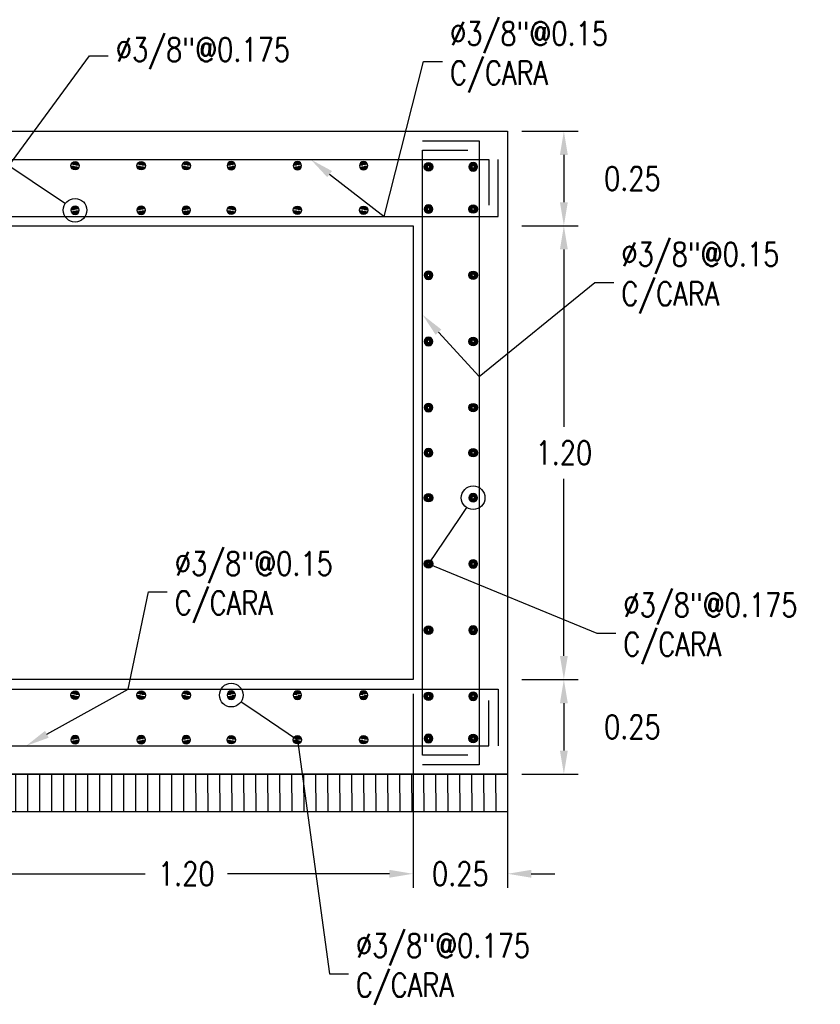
# Model space of a CAD drawing. Header units: metres. Extents: x 724738 to 725866, y 9150075 to 9151285.
# Tile 2 of 16: x 725821.5 to 725823.62, y 9150088.25 to 9150090.86. Entities that reach past the tile are written whole.
import ezdxf
from ezdxf import colors
from ezdxf.entities.mleader import LeaderData, LeaderLine
from ezdxf.math import Vec2, Vec3

# ---------------------------------------------------------------- set-up
doc = ezdxf.new("R2010")
doc.units = ezdxf.units.M
for name, color, linetype in [('02v', 2, 'Continuous'), ('Acero', 7, 'Continuous'), ('AIR.A3-T-ESTRUCT 02', 2, 'Continuous'), ('Layer1 (.05)', 8, 'Continuous'), ('Layer5 (.15)', 4, 'Continuous')]:
    doc.layers.add(name, color=color, linetype=linetype)
doc.styles.add('AIR-Simplex.(0.80)', font='simplex.shx', dxfattribs={"width": 0.8})
doc.dimstyles.new('AIR-50 (A3)_HORIZ', dxfattribs={"dimscale": 0.05, "dimtxt": 1.25, "dimasz": 1.25, "dimexe": 0.75, "dimexo": 0.75, "dimgap": 0.75, "dimtad": 0, "dimtih": 1, "dimtoh": 1, "dimzin": 1, "dimdsep": 46, "dimtxsty": 'AIR-Simplex.(0.80)', "dimcen": 0.75, "dimdle": 1.5, "dimclrd": 1, "dimclre": 1, "dimclrt": 7, "dimadec": 0, "dimazin": 0, "dimtfac": 1, "dimtofl": 0, "dimtmove": 2, "dimatfit": 3, "dimfxl": 1.5, "dimtolj": 1, "dimtzin": 1, "dimarcsym": 0})

# ---------------------------------------------------------------- blocks, each defined once
blk = doc.blocks.new('acero_arm')
at = {"layer": 'Acero', "color": 2, "const_width": 0.0094}
blk.add_lwpolyline([(0, 0.0066, -1), (0, -0.0066, -1)], format="xyb", close=True, dxfattribs=at)
at = {"layer": 'Acero', "color": 7}
blk.add_circle((0, 0), 0.0112, dxfattribs=at)
blk = doc.blocks.new('*U236')
at = {"layer": 'Acero', "color": 7}
blk.add_blockref('acero_arm', (0, 0), dxfattribs=at)
blk = doc.blocks.new('*U237')
at = {"layer": '02v', "color": 0, "linetype": 'ByBlock', "lineweight": -2, "transparency": 16777216}
blk.add_blockref('*U236', (0, 0), dxfattribs=at)
blk = doc.blocks.new('*U238')
at = {"layer": 'Acero', "color": 7}
blk.add_blockref('acero_arm', (0, 0), dxfattribs=at)
blk = doc.blocks.new('*U239')
at = {"layer": '02v', "color": 0, "linetype": 'ByBlock', "lineweight": -2, "transparency": 16777216}
blk.add_blockref('*U238', (0, 0), dxfattribs=at)
blk = doc.blocks.new('*U242')
at = {"layer": 'Acero', "color": 7}
blk.add_blockref('acero_arm', (0, 0), dxfattribs=at)
blk = doc.blocks.new('*U243')
at = {"layer": '02v', "color": 0, "linetype": 'ByBlock', "lineweight": -2, "transparency": 16777216}
blk.add_blockref('*U242', (0, 0), dxfattribs=at)
blk = doc.blocks.new('*U240')
at = {"layer": 'Acero', "color": 7}
blk.add_blockref('acero_arm', (0, 0), dxfattribs=at)
blk = doc.blocks.new('*U241')
at = {"layer": '02v', "color": 0, "linetype": 'ByBlock', "lineweight": -2, "transparency": 16777216}
blk.add_blockref('*U240', (0, 0), dxfattribs=at)
blk = doc.blocks.new('*U204')
at = {"layer": 'Acero', "color": 7}
blk.add_blockref('acero_arm', (0, 0), dxfattribs=at)
blk = doc.blocks.new('*U205')
at = {"layer": '02v', "color": 0, "linetype": 'ByBlock', "lineweight": -2, "transparency": 16777216}
blk.add_blockref('*U204', (0, 0), dxfattribs=at)
blk = doc.blocks.new('*U202')
at = {"layer": 'Acero', "color": 7}
blk.add_blockref('acero_arm', (0, 0), dxfattribs=at)
blk = doc.blocks.new('*U203')
at = {"layer": '02v', "color": 0, "linetype": 'ByBlock', "lineweight": -2, "transparency": 16777216}
blk.add_blockref('*U202', (0, 0), dxfattribs=at)
blk = doc.blocks.new('*U208')
at = {"layer": 'Acero', "color": 7}
blk.add_blockref('acero_arm', (0, 0), dxfattribs=at)
blk = doc.blocks.new('*U209')
at = {"layer": '02v', "color": 0, "linetype": 'ByBlock', "lineweight": -2, "transparency": 16777216}
blk.add_blockref('*U208', (0, 0), dxfattribs=at)
blk = doc.blocks.new('*U206')
at = {"layer": 'Acero', "color": 7}
blk.add_blockref('acero_arm', (0, 0), dxfattribs=at)
blk = doc.blocks.new('*U207')
at = {"layer": '02v', "color": 0, "linetype": 'ByBlock', "lineweight": -2, "transparency": 16777216}
blk.add_blockref('*U206', (0, 0), dxfattribs=at)
blk = doc.blocks.new('*U212')
at = {"layer": 'Acero', "color": 7}
blk.add_blockref('acero_arm', (0, 0), dxfattribs=at)
blk = doc.blocks.new('*U213')
at = {"layer": '02v', "color": 0, "linetype": 'ByBlock', "lineweight": -2, "transparency": 16777216}
blk.add_blockref('*U212', (0, 0), dxfattribs=at)
blk = doc.blocks.new('*U210')
at = {"layer": 'Acero', "color": 7}
blk.add_blockref('acero_arm', (0, 0), dxfattribs=at)
blk = doc.blocks.new('*U211')
at = {"layer": '02v', "color": 0, "linetype": 'ByBlock', "lineweight": -2, "transparency": 16777216}
blk.add_blockref('*U210', (0, 0), dxfattribs=at)
blk = doc.blocks.new('*U216')
at = {"layer": 'Acero', "color": 7}
blk.add_blockref('acero_arm', (0, 0), dxfattribs=at)
blk = doc.blocks.new('*U217')
at = {"layer": '02v', "color": 0, "linetype": 'ByBlock', "lineweight": -2, "transparency": 16777216}
blk.add_blockref('*U216', (0, 0), dxfattribs=at)
blk = doc.blocks.new('*U214')
at = {"layer": 'Acero', "color": 7}
blk.add_blockref('acero_arm', (0, 0), dxfattribs=at)
blk = doc.blocks.new('*U215')
at = {"layer": '02v', "color": 0, "linetype": 'ByBlock', "lineweight": -2, "transparency": 16777216}
blk.add_blockref('*U214', (0, 0), dxfattribs=at)
blk = doc.blocks.new('*U220')
at = {"layer": 'Acero', "color": 7}
blk.add_blockref('acero_arm', (0, 0), dxfattribs=at)
blk = doc.blocks.new('*U221')
at = {"layer": '02v', "color": 0, "linetype": 'ByBlock', "lineweight": -2, "transparency": 16777216}
blk.add_blockref('*U220', (0, 0), dxfattribs=at)
blk = doc.blocks.new('*U218')
at = {"layer": 'Acero', "color": 7}
blk.add_blockref('acero_arm', (0, 0), dxfattribs=at)
blk = doc.blocks.new('*U219')
at = {"layer": '02v', "color": 0, "linetype": 'ByBlock', "lineweight": -2, "transparency": 16777216}
blk.add_blockref('*U218', (0, 0), dxfattribs=at)
blk = doc.blocks.new('*U190')
at = {"layer": 'Acero', "color": 7}
blk.add_blockref('acero_arm', (0, 0), dxfattribs=at)
blk = doc.blocks.new('*U191')
at = {"layer": '02v', "color": 0, "linetype": 'ByBlock', "lineweight": -2, "transparency": 16777216}
blk.add_blockref('*U190', (0, 0), dxfattribs=at)
blk = doc.blocks.new('*U222')
at = {"layer": 'Acero', "color": 7}
blk.add_blockref('acero_arm', (0, 0), dxfattribs=at)
blk = doc.blocks.new('*U223')
at = {"layer": '02v', "color": 0, "linetype": 'ByBlock', "lineweight": -2, "transparency": 16777216}
blk.add_blockref('*U222', (0, 0), dxfattribs=at)
blk = doc.blocks.new('*U164')
at = {"layer": 'Acero', "color": 7}
blk.add_blockref('acero_arm', (0, 0), dxfattribs=at)
blk = doc.blocks.new('*U165')
at = {"layer": '02v', "color": 0, "linetype": 'ByBlock', "lineweight": -2, "transparency": 16777216}
blk.add_blockref('*U164', (0, 0), dxfattribs=at)
blk = doc.blocks.new('*U192')
at = {"layer": 'Acero', "color": 7}
blk.add_blockref('acero_arm', (0, 0), dxfattribs=at)
blk = doc.blocks.new('*U193')
at = {"layer": '02v', "color": 0, "linetype": 'ByBlock', "lineweight": -2, "transparency": 16777216}
blk.add_blockref('*U192', (0, 0), dxfattribs=at)
blk = doc.blocks.new('*U168')
at = {"layer": 'Acero', "color": 7}
blk.add_blockref('acero_arm', (0, 0), dxfattribs=at)
blk = doc.blocks.new('*U169')
at = {"layer": '02v', "color": 0, "linetype": 'ByBlock', "lineweight": -2, "transparency": 16777216}
blk.add_blockref('*U168', (0, 0), dxfattribs=at)
blk = doc.blocks.new('*U166')
at = {"layer": 'Acero', "color": 7}
blk.add_blockref('acero_arm', (0, 0), dxfattribs=at)
blk = doc.blocks.new('*U167')
at = {"layer": '02v', "color": 0, "linetype": 'ByBlock', "lineweight": -2, "transparency": 16777216}
blk.add_blockref('*U166', (0, 0), dxfattribs=at)
blk = doc.blocks.new('*U200')
at = {"layer": 'Acero', "color": 7}
blk.add_blockref('acero_arm', (0, 0), dxfattribs=at)
blk = doc.blocks.new('*U201')
at = {"layer": '02v', "color": 0, "linetype": 'ByBlock', "lineweight": -2, "transparency": 16777216}
blk.add_blockref('*U200', (0, 0), dxfattribs=at)
blk = doc.blocks.new('*U198')
at = {"layer": 'Acero', "color": 7}
blk.add_blockref('acero_arm', (0, 0), dxfattribs=at)
blk = doc.blocks.new('*U199')
at = {"layer": '02v', "color": 0, "linetype": 'ByBlock', "lineweight": -2, "transparency": 16777216}
blk.add_blockref('*U198', (0, 0), dxfattribs=at)
blk = doc.blocks.new('*U158')
at = {"layer": 'Acero', "color": 7}
blk.add_blockref('acero_arm', (0, 0), dxfattribs=at)
blk = doc.blocks.new('*U159')
at = {"layer": '02v', "color": 0, "linetype": 'ByBlock', "lineweight": -2, "transparency": 16777216}
blk.add_blockref('*U158', (0, 0), dxfattribs=at)
blk = doc.blocks.new('*U120')
at = {"layer": 'Acero', "color": 7}
blk.add_blockref('acero_arm', (0, 0), dxfattribs=at)
blk = doc.blocks.new('*U121')
at = {"layer": '02v', "color": 0, "linetype": 'ByBlock', "lineweight": -2, "transparency": 16777216}
blk.add_blockref('*U120', (0, 0), dxfattribs=at)
blk = doc.blocks.new('*U102')
at = {"layer": 'Acero', "color": 7}
blk.add_blockref('acero_arm', (0, 0), dxfattribs=at)
blk = doc.blocks.new('*U103')
at = {"layer": '02v', "color": 0, "linetype": 'ByBlock', "lineweight": -2, "transparency": 16777216}
blk.add_blockref('*U102', (0, 0), dxfattribs=at)
blk = doc.blocks.new('*U100')
at = {"layer": 'Acero', "color": 7}
blk.add_blockref('acero_arm', (0, 0), dxfattribs=at)
blk = doc.blocks.new('*U101')
at = {"layer": '02v', "color": 0, "linetype": 'ByBlock', "lineweight": -2, "transparency": 16777216}
blk.add_blockref('*U100', (0, 0), dxfattribs=at)
blk = doc.blocks.new('*U110')
at = {"layer": 'Acero', "color": 7}
blk.add_blockref('acero_arm', (0, 0), dxfattribs=at)
blk = doc.blocks.new('*U111')
at = {"layer": '02v', "color": 0, "linetype": 'ByBlock', "lineweight": -2, "transparency": 16777216}
blk.add_blockref('*U110', (0, 0), dxfattribs=at)
blk = doc.blocks.new('*U108')
at = {"layer": 'Acero', "color": 7}
blk.add_blockref('acero_arm', (0, 0), dxfattribs=at)
blk = doc.blocks.new('*U109')
at = {"layer": '02v', "color": 0, "linetype": 'ByBlock', "lineweight": -2, "transparency": 16777216}
blk.add_blockref('*U108', (0, 0), dxfattribs=at)
blk = doc.blocks.new('*U114')
at = {"layer": 'Acero', "color": 7}
blk.add_blockref('acero_arm', (0, 0), dxfattribs=at)
blk = doc.blocks.new('*U115')
at = {"layer": '02v', "color": 0, "linetype": 'ByBlock', "lineweight": -2, "transparency": 16777216}
blk.add_blockref('*U114', (0, 0), dxfattribs=at)
blk = doc.blocks.new('*U112')
at = {"layer": 'Acero', "color": 7}
blk.add_blockref('acero_arm', (0, 0), dxfattribs=at)
blk = doc.blocks.new('*U113')
at = {"layer": '02v', "color": 0, "linetype": 'ByBlock', "lineweight": -2, "transparency": 16777216}
blk.add_blockref('*U112', (0, 0), dxfattribs=at)
blk = doc.blocks.new('*U163')
at = {"layer": 'Acero', "color": 7}
blk.add_blockref('acero_arm', (0, 0), dxfattribs=at)
blk = doc.blocks.new('*U134')
at = {"layer": '02v', "color": 0, "linetype": 'ByBlock', "lineweight": -2, "transparency": 16777216}
blk.add_blockref('*U163', (0, 0), dxfattribs=at)
blk = doc.blocks.new('*U116')
at = {"layer": 'Acero', "color": 7}
blk.add_blockref('acero_arm', (0, 0), dxfattribs=at)
blk = doc.blocks.new('*U117')
at = {"layer": '02v', "color": 0, "linetype": 'ByBlock', "lineweight": -2, "transparency": 16777216}
blk.add_blockref('*U116', (0, 0), dxfattribs=at)
blk = doc.blocks.new('*U149')
at = {"layer": 'Acero', "color": 7}
blk.add_blockref('acero_arm', (0, 0), dxfattribs=at)
blk = doc.blocks.new('*U150')
at = {"layer": '02v', "color": 0, "linetype": 'ByBlock', "lineweight": -2, "transparency": 16777216}
blk.add_blockref('*U149', (0, 0), dxfattribs=at)
blk = doc.blocks.new('*U147')
at = {"layer": 'Acero', "color": 7}
blk.add_blockref('acero_arm', (0, 0), dxfattribs=at)
blk = doc.blocks.new('*U148')
at = {"layer": '02v', "color": 0, "linetype": 'ByBlock', "lineweight": -2, "transparency": 16777216}
blk.add_blockref('*U147', (0, 0), dxfattribs=at)
blk = doc.blocks.new('*U129')
at = {"layer": 'Acero', "color": 7}
blk.add_blockref('acero_arm', (0, 0), dxfattribs=at)
blk = doc.blocks.new('*U160')
at = {"layer": '02v', "color": 0, "linetype": 'ByBlock', "lineweight": -2, "transparency": 16777216}
blk.add_blockref('*U129', (0, 0), dxfattribs=at)
blk = doc.blocks.new('*U127')
at = {"layer": 'Acero', "color": 7}
blk.add_blockref('acero_arm', (0, 0), dxfattribs=at)
blk = doc.blocks.new('*U128')
at = {"layer": '02v', "color": 0, "linetype": 'ByBlock', "lineweight": -2, "transparency": 16777216}
blk.add_blockref('*U127', (0, 0), dxfattribs=at)
blk = doc.blocks.new('*U153')
at = {"layer": 'Acero', "color": 7}
blk.add_blockref('acero_arm', (0, 0), dxfattribs=at)
blk = doc.blocks.new('*U154')
at = {"layer": '02v', "color": 0, "linetype": 'ByBlock', "lineweight": -2, "transparency": 16777216}
blk.add_blockref('*U153', (0, 0), dxfattribs=at)
blk = doc.blocks.new('*U161')
at = {"layer": 'Acero', "color": 7}
blk.add_blockref('acero_arm', (0, 0), dxfattribs=at)
blk = doc.blocks.new('*U162')
at = {"layer": '02v', "color": 0, "linetype": 'ByBlock', "lineweight": -2, "transparency": 16777216}
blk.add_blockref('*U161', (0, 0), dxfattribs=at)
blk = doc.blocks.new('*U145')
at = {"layer": 'Acero', "color": 7}
blk.add_blockref('acero_arm', (0, 0), dxfattribs=at)
blk = doc.blocks.new('*U146')
at = {"layer": '02v', "color": 0, "linetype": 'ByBlock', "lineweight": -2, "transparency": 16777216}
blk.add_blockref('*U145', (0, 0), dxfattribs=at)
blk = doc.blocks.new('*U143')
at = {"layer": 'Acero', "color": 7}
blk.add_blockref('acero_arm', (0, 0), dxfattribs=at)
blk = doc.blocks.new('*U144')
at = {"layer": '02v', "color": 0, "linetype": 'ByBlock', "lineweight": -2, "transparency": 16777216}
blk.add_blockref('*U143', (0, 0), dxfattribs=at)
blk = doc.blocks.new('*U157')
at = {"layer": 'Acero', "color": 7}
blk.add_blockref('acero_arm', (0, 0), dxfattribs=at)
blk = doc.blocks.new('*U122')
at = {"layer": '02v', "color": 0, "linetype": 'ByBlock', "lineweight": -2, "transparency": 16777216}
blk.add_blockref('*U157', (0, 0), dxfattribs=at)
blk = doc.blocks.new('*U155')
at = {"layer": 'Acero', "color": 7}
blk.add_blockref('acero_arm', (0, 0), dxfattribs=at)
blk = doc.blocks.new('*U156')
at = {"layer": '02v', "color": 0, "linetype": 'ByBlock', "lineweight": -2, "transparency": 16777216}
blk.add_blockref('*U155', (0, 0), dxfattribs=at)
blk = doc.blocks.new('*U135')
at = {"layer": 'Acero', "color": 7}
blk.add_blockref('acero_arm', (0, 0), dxfattribs=at)
blk = doc.blocks.new('*U136')
at = {"layer": '02v', "color": 0, "linetype": 'ByBlock', "lineweight": -2, "transparency": 16777216}
blk.add_blockref('*U135', (0, 0), dxfattribs=at)
blk = doc.blocks.new('*U123')
at = {"layer": 'Acero', "color": 7}
blk.add_blockref('acero_arm', (0, 0), dxfattribs=at)
blk = doc.blocks.new('*U124')
at = {"layer": '02v', "color": 0, "linetype": 'ByBlock', "lineweight": -2, "transparency": 16777216}
blk.add_blockref('*U123', (0, 0), dxfattribs=at)
blk = doc.blocks.new('*U139')
at = {"layer": 'Acero', "color": 7}
blk.add_blockref('acero_arm', (0, 0), dxfattribs=at)
blk = doc.blocks.new('*U140')
at = {"layer": '02v', "color": 0, "linetype": 'ByBlock', "lineweight": -2, "transparency": 16777216}
blk.add_blockref('*U139', (0, 0), dxfattribs=at)
blk = doc.blocks.new('*U137')
at = {"layer": 'Acero', "color": 7}
blk.add_blockref('acero_arm', (0, 0), dxfattribs=at)
blk = doc.blocks.new('*U138')
at = {"layer": '02v', "color": 0, "linetype": 'ByBlock', "lineweight": -2, "transparency": 16777216}
blk.add_blockref('*U137', (0, 0), dxfattribs=at)
blk = doc.blocks.new('*D259')
at = {"layer": 'Defpoints', "color": 0, "ltscale": 0.1, "transparency": 16777216}
for p in [(725822.7948, 9150090.5615), (725822.7948, 9150090.3115), (725822.9437, 9150090.3115)]:
    blk.add_point(p, dxfattribs=at)
at = {"layer": 'Layer1 (.05)', "color": 1, "lineweight": -2, "ltscale": 0.1, "transparency": 16777216}
for p, q in [((725822.8323, 9150090.5615), (725822.9812, 9150090.5615)), ((725822.9437, 9150090.499), (725822.9437, 9150090.374)), ((725822.8323, 9150090.3115), (725822.9812, 9150090.3115))]:
    blk.add_line(p, q, dxfattribs=at)
at = {"layer": 'Layer1 (.05)', "color": 1, "ltscale": 0.1, "transparency": 16777216}
for points in [[(725822.9333, 9150090.499), (725822.9541, 9150090.499), (725822.9437, 9150090.5615)], [(725822.9333, 9150090.374), (725822.9541, 9150090.374), (725822.9437, 9150090.3115)]]:
    blk.add_solid(points, dxfattribs=at)
at = {"layer": 'Layer1 (.05)', "color": 7, "ltscale": 0.1, "transparency": 16777216, "insert": (725823.125, 9150090.4365), "char_height": 0.0625, "attachment_point": 5, "style": 'AIR-Simplex.(0.80)'}
blk.add_mtext('\\A1;0.25', dxfattribs=at)
blk = doc.blocks.new('*D256')
at = {"layer": 'Defpoints', "color": 0, "ltscale": 0.1, "transparency": 16777216}
for p in [(725822.7948, 9150090.3115), (725822.7948, 9150089.1115), (725822.9437, 9150089.1115)]:
    blk.add_point(p, dxfattribs=at)
at = {"layer": 'Layer1 (.05)', "color": 1, "lineweight": -2, "ltscale": 0.1, "transparency": 16777216}
for p, q in [((725822.8323, 9150090.3115), (725822.9812, 9150090.3115)), ((725822.9437, 9150090.249), (725822.9437, 9150089.7803)), ((725822.9437, 9150089.174), (725822.9437, 9150089.6428)), ((725822.8323, 9150089.1115), (725822.9812, 9150089.1115))]:
    blk.add_line(p, q, dxfattribs=at)
at = {"layer": 'Layer1 (.05)', "color": 1, "ltscale": 0.1, "transparency": 16777216}
for points in [[(725822.9333, 9150090.249), (725822.9541, 9150090.249), (725822.9437, 9150090.3115)], [(725822.9333, 9150089.174), (725822.9541, 9150089.174), (725822.9437, 9150089.1115)]]:
    blk.add_solid(points, dxfattribs=at)
at = {"layer": 'Layer1 (.05)', "color": 7, "ltscale": 0.1, "transparency": 16777216, "insert": (725822.9437, 9150089.7115), "char_height": 0.0625, "attachment_point": 5, "style": 'AIR-Simplex.(0.80)'}
blk.add_mtext('\\A1;1.20', dxfattribs=at)
blk = doc.blocks.new('*D260')
at = {"layer": 'Defpoints', "color": 0, "ltscale": 0.1, "transparency": 16777216}
for p in [(725822.7948, 9150089.1115), (725822.7948, 9150088.8615), (725822.9437, 9150088.8615)]:
    blk.add_point(p, dxfattribs=at)
at = {"layer": 'Layer1 (.05)', "color": 1, "lineweight": -2, "ltscale": 0.1, "transparency": 16777216}
for p, q in [((725822.8323, 9150089.1115), (725822.9812, 9150089.1115)), ((725822.9437, 9150089.049), (725822.9437, 9150088.924)), ((725822.8323, 9150088.8615), (725822.9812, 9150088.8615))]:
    blk.add_line(p, q, dxfattribs=at)
at = {"layer": 'Layer1 (.05)', "color": 1, "ltscale": 0.1, "transparency": 16777216}
for points in [[(725822.9333, 9150089.049), (725822.9541, 9150089.049), (725822.9437, 9150089.1115)], [(725822.9333, 9150088.924), (725822.9541, 9150088.924), (725822.9437, 9150088.8615)]]:
    blk.add_solid(points, dxfattribs=at)
at = {"layer": 'Layer1 (.05)', "color": 7, "ltscale": 0.1, "transparency": 16777216, "insert": (725823.125, 9150088.9865), "char_height": 0.0625, "attachment_point": 5, "style": 'AIR-Simplex.(0.80)'}
blk.add_mtext('\\A1;0.25', dxfattribs=at)
blk = doc.blocks.new('*D262')
at = {"layer": 'Defpoints', "color": 0, "ltscale": 0.1, "transparency": 16777216}
for p in [(725821.3448, 9150089.1115), (725822.5448, 9150089.1115), (725822.5448, 9150088.5981)]:
    blk.add_point(p, dxfattribs=at)
at = {"layer": 'Layer1 (.05)', "color": 1, "lineweight": -2, "ltscale": 0.1, "transparency": 16777216}
for p, q in [((725821.3448, 9150089.074), (725821.3448, 9150088.5606)), ((725822.5448, 9150089.074), (725822.5448, 9150088.5606)), ((725821.4073, 9150088.5981), (725821.8358, 9150088.5981)), ((725822.4823, 9150088.5981), (725822.0537, 9150088.5981))]:
    blk.add_line(p, q, dxfattribs=at)
at = {"layer": 'Layer1 (.05)', "color": 1, "ltscale": 0.1, "transparency": 16777216}
for points in [[(725821.4073, 9150088.6085), (725821.4073, 9150088.5877), (725821.3448, 9150088.5981)], [(725822.4823, 9150088.6085), (725822.4823, 9150088.5877), (725822.5448, 9150088.5981)]]:
    blk.add_solid(points, dxfattribs=at)
at = {"layer": 'Layer1 (.05)', "color": 7, "ltscale": 0.1, "transparency": 16777216, "insert": (725821.9448, 9150088.5981), "char_height": 0.0625, "attachment_point": 5, "style": 'AIR-Simplex.(0.80)'}
blk.add_mtext('\\A1;1.20', dxfattribs=at)
blk = doc.blocks.new('*D263')
at = {"layer": 'Defpoints', "color": 0, "ltscale": 0.1, "transparency": 16777216}
for p in [(725822.5448, 9150089.1115), (725822.7948, 9150088.8615), (725822.7948, 9150088.5981)]:
    blk.add_point(p, dxfattribs=at)
at = {"layer": 'Layer1 (.05)', "color": 1, "lineweight": -2, "ltscale": 0.1, "transparency": 16777216}
for p, q in [((725822.5448, 9150089.074), (725822.5448, 9150088.5606)), ((725822.7948, 9150088.824), (725822.7948, 9150088.5606)), ((725822.4823, 9150088.5981), (725822.4198, 9150088.5981)), ((725822.8573, 9150088.5981), (725822.9198, 9150088.5981))]:
    blk.add_line(p, q, dxfattribs=at)
at = {"layer": 'Layer1 (.05)', "color": 1, "ltscale": 0.1, "transparency": 16777216}
for points in [[(725822.4823, 9150088.6085), (725822.4823, 9150088.5877), (725822.5448, 9150088.5981)], [(725822.8573, 9150088.6085), (725822.8573, 9150088.5877), (725822.7948, 9150088.5981)]]:
    blk.add_solid(points, dxfattribs=at)
at = {"layer": 'Layer1 (.05)', "color": 7, "ltscale": 0.1, "transparency": 16777216, "insert": (725822.6698, 9150088.5981), "char_height": 0.0625, "attachment_point": 5, "style": 'AIR-Simplex.(0.80)'}
blk.add_mtext('\\A1;0.25', dxfattribs=at)
blk = doc.blocks.new('_DotBlank')
at = {"color": 0, "linetype": 'ByBlock', "lineweight": -2}
blk.add_line((-0.5, 0), (-1, 0), dxfattribs=at)
blk.add_circle((0, 0), 0.5, dxfattribs=at)

msp = doc.modelspace()

# ---------------------------------------------------------------- hatches: boundary and pattern name
at = {"layer": 'Layer1 (.05)'}
h = msp.add_hatch(dxfattribs=at)
h.set_pattern_fill('ANSI31', color=256, scale=0.01, angle=45)
h.set_pattern_definition([(90, (-23776.82893, 73023.8353), (-0.03175, 0), [])])
h.paths.add_polyline_path([(725821.0948, 9150088.8615), (725822.7948, 9150088.8615), (725822.7948, 9150088.7615), (725821.0948, 9150088.7615)])

# ---------------------------------------------------------------- linework, layer by layer
at = {"layer": 'AIR.A3-T-ESTRUCT 02', "ltscale": 0.1}
for points in [[(725821.0948, 9150090.5615), (725822.7948, 9150090.5615), (725822.7948, 9150088.8615), (725821.0948, 9150088.8615)], [(725821.3448, 9150090.3115), (725822.5448, 9150090.3115), (725822.5448, 9150089.1115), (725821.3448, 9150089.1115)]]:
    msp.add_lwpolyline(points, close=True, dxfattribs=at)
at = {"layer": 'Layer1 (.05)'}
msp.add_lwpolyline([(725821.0948, 9150088.8615), (725822.7948, 9150088.8615), (725822.7948, 9150088.7615), (725821.0948, 9150088.7615)], close=True, dxfattribs=at)
at = {"layer": 'Layer5 (.15)', "color": 90, "linetype": 'Continuous'}
for p, q in [((725822.5698, 9150090.5365), (725822.7198, 9150090.5365)), ((725822.7198, 9150090.5365), (725822.7198, 9150088.8865)), ((725821.1448, 9150090.4865), (725822.7448, 9150090.4865)), ((725822.5698, 9150088.9115), (725822.5698, 9150090.5115)), ((725822.5698, 9150090.5115), (725822.6898, 9150090.5115)), ((725822.7448, 9150090.4865), (725822.7448, 9150090.3665)), ((725822.7698, 9150090.3365), (725822.7698, 9150090.4865)), ((725821.1198, 9150090.3365), (725822.7698, 9150090.3365)), ((725821.1198, 9150089.0865), (725822.7698, 9150089.0865)), ((725822.7698, 9150089.0865), (725822.7698, 9150088.9365)), ((725822.7448, 9150088.9365), (725822.7448, 9150089.0565)), ((725821.1448, 9150088.9365), (725822.7448, 9150088.9365)), ((725822.6898, 9150088.9115), (725822.5698, 9150088.9115)), ((725822.7198, 9150088.8865), (725822.5698, 9150088.8865))]:
    msp.add_line(p, q, dxfattribs=at)

# ---------------------------------------------------------------- block references
at = {"layer": '02v'}
for name, p, rotation in [('*U159', (725821.6506, 9150090.4705), 270), ('*U103', (725821.8256, 9150090.4705), 270), ('*U150', (725821.9448, 9150090.4705), 270), ('*U117', (725822.0639, 9150090.3526), 89.99999999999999), ('*U113', (725822.2389, 9150090.3526), 89.99999999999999), ('*U109', (725822.4139, 9150090.3526), 89.99999999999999), ('*U205', (725822.7037, 9150090.3557), 180), ('*U209', (725822.7037, 9150090.1807), 180), ('*U213', (725822.7037, 9150090.0057), 180), ('*U217', (725822.7037, 9150089.8307), 180), ('*U201', (725822.7037, 9150089.7115), 180), ('*U128', (725821.6506, 9150089.0705), 270), ('*U162', (725821.8256, 9150089.0705), 270), ('*U138', (725821.9448, 9150089.0705), 270), ('*U136', (725822.0639, 9150088.9526), 89.99999999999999), ('*U122', (725822.2389, 9150088.9526), 89.99999999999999), ('*U146', (725822.4139, 9150088.9526), 89.99999999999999), ('*U237', (725822.7037, 9150088.9557), 180)]:
    msp.add_blockref(name, p, dxfattribs=dict(at, rotation=rotation))
at = {"layer": '02v', "xscale": -1}
for name, p, rotation in [('*U134', (725822.0639, 9150090.4705), 90), ('*U115', (725822.2389, 9150090.4705), 90), ('*U111', (725822.4139, 9150090.4705), 90), ('*U121', (725821.6506, 9150090.3526), 270), ('*U101', (725821.8256, 9150090.3526), 270), ('*U148', (725821.9448, 9150090.3526), 270), ('*U203', (725822.5858, 9150090.3557), 180), ('*U207', (725822.5858, 9150090.1807), 180), ('*U211', (725822.5858, 9150090.0057), 180), ('*U215', (725822.5858, 9150089.8307), 180), ('*U199', (725822.5858, 9150089.7115), 180), ('*U124', (725822.0639, 9150089.0705), 90), ('*U156', (725822.2389, 9150089.0705), 90), ('*U144', (725822.4139, 9150089.0705), 90), ('*U160', (725821.6506, 9150088.9526), 270), ('*U154', (725821.8256, 9150088.9526), 270), ('*U140', (725821.9448, 9150088.9526), 270), ('*U239', (725822.5858, 9150088.9557), 180)]:
    msp.add_blockref(name, p, dxfattribs=dict(at, rotation=rotation))
at = {"layer": '02v'}
for name, p in [('*U241', (725822.5858, 9150090.4674)), ('*U167', (725822.5858, 9150089.5924)), ('*U193', (725822.5858, 9150089.4174)), ('*U223', (725822.5858, 9150089.2424)), ('*U219', (725822.5858, 9150089.0674))]:
    msp.add_blockref(name, p, dxfattribs=at)
at = {"layer": '02v', "xscale": -1}
for name, p in [('*U243', (725822.7037, 9150090.4674)), ('*U169', (725822.7037, 9150089.5924)), ('*U165', (725822.7037, 9150089.4174)), ('*U191', (725822.7037, 9150089.2424)), ('*U221', (725822.7037, 9150089.0674))]:
    msp.add_blockref(name, p, dxfattribs=at)

# ---------------------------------------------------------------- dimensions: what is measured, and where the dimension line sits
at = {"layer": 'Layer1 (.05)', "color": 150, "ltscale": 0.1}
for base, p1, p2, picture, middle in [((725822.9437, 9150090.3115), (725822.7948, 9150090.5615), (725822.7948, 9150090.3115), '*D259', (725823.125, 9150090.4365)), ((725822.9437, 9150089.1115), (725822.7948, 9150090.3115), (725822.7948, 9150089.1115), '*D256', (725822.9437, 9150089.7115)), ((725822.9437, 9150088.8615), (725822.7948, 9150089.1115), (725822.7948, 9150088.8615), '*D260', (725823.125, 9150088.9865))]:
    dim = msp.add_linear_dim(base=base, p1=p1, p2=p2, angle=90, dimstyle='AIR-50 (A3)_HORIZ', dxfattribs=at)
    dim.commit()
    dim.dimension.update_dxf_attribs({"geometry": picture, "text_midpoint": middle})
for base, p1, p2, picture, middle in [((725822.5448, 9150088.5981), (725821.3448, 9150089.1115), (725822.5448, 9150089.1115), '*D262', (725821.9448, 9150088.5981)), ((725822.7948, 9150088.5981), (725822.5448, 9150089.1115), (725822.7948, 9150088.8615), '*D263', (725822.6698, 9150088.5981))]:
    dim = msp.add_linear_dim(base=base, p1=p1, p2=p2, dimstyle='AIR-50 (A3)_HORIZ', dxfattribs=at)
    dim.commit()
    dim.dimension.update_dxf_attribs({"geometry": picture, "text_midpoint": middle})

# ---------------------------------------------------------------- leaders
ml = msp.add_multileader_mtext('Standard')
ml.set_content('{\\C0;%%C3/8"@0.15\\PC/CARA}', color=256, style='AIR-Simplex.(0.80)')
ml.set_leader_properties(color=1, linetype='ByLayer', lineweight=-1)
ml.build(insert=Vec2(0, 0))
ml.multileader.update_dxf_attribs({"text_left_attachment_type": 2, "text_right_attachment_type": 2, "dogleg_length": 0.05, "arrow_head_size": 0.0625})
ctx = ml.context
ctx.base_point, ctx.char_height, ctx.arrow_head_size, ctx.landing_gap_size, ctx.plane_origin = Vec3(725822.6227, 9150090.7457), 0.0625, 0.0625, 0.02, Vec3(725822.1818, 9150095.0289)
ctx.left_attachment, ctx.right_attachment = 2, 2
notes = []
notes.append((ctx, [(0, (1, 1, 0), (725822.5727, 9150090.7457), (1, 0), 0.05, [(0, [(725822.2746, 9150090.4865), (725822.4681, 9150090.3365)], 0, [])])]))
ctx.mtext.insert, ctx.mtext.width, ctx.mtext.flow_direction = Vec3(725822.6427, 9150090.8513), 0.343357, 5
ml = msp.add_multileader_mtext('Standard')
ml.set_content('{\\C0;%%C3/8"@0.175}', color=256, style='AIR-Simplex.(0.80)')
ml.set_leader_properties(color=1, linetype='ByLayer', lineweight=-1)
ml.set_arrow_properties(name='DOTBLANK')
ml.build(insert=Vec2(0, 0))
ml.multileader.update_dxf_attribs({"text_left_attachment_type": 2, "text_right_attachment_type": 2, "dogleg_length": 0.05, "arrow_head_size": 0.0625})
ctx = ml.context
ctx.base_point, ctx.char_height, ctx.arrow_head_size, ctx.landing_gap_size, ctx.plane_origin = Vec3(725821.7386, 9150090.7611), 0.0625, 0.0625, 0.02, Vec3(725821.1777, 9150095.2823)
ctx.left_attachment, ctx.right_attachment = 2, 2
notes.append((ctx, [(0, (1, 1, 0), (725821.6886, 9150090.7611), (1, 0), 0.05, [(0, [(725821.6506, 9150090.3526), (725821.4756, 9150090.4705)], 0, [])])]))
ctx.mtext.insert, ctx.mtext.width, ctx.mtext.flow_direction = Vec3(725821.7586, 9150090.8087), 0.476815, 5
ml = msp.add_multileader_mtext('Standard')
ml.set_content('{\\C0;%%C3/8"@0.15\\PC/CARA}', color=256, style='AIR-Simplex.(0.80)')
ml.set_leader_properties(color=1, linetype='ByLayer', lineweight=-1)
ml.build(insert=Vec2(0, 0))
ml.multileader.update_dxf_attribs({"text_left_attachment_type": 2, "text_right_attachment_type": 2, "dogleg_length": 0.05, "arrow_head_size": 0.0625})
ctx = ml.context
ctx.base_point, ctx.char_height, ctx.arrow_head_size, ctx.landing_gap_size, ctx.plane_origin = Vec3(725823.0758, 9150090.1618), 0.0625, 0.0625, 0.02, Vec3(725822.711, 9150094.4441)
ctx.left_attachment, ctx.right_attachment = 2, 2
notes.append((ctx, [(0, (1, 1, 0), (725823.0258, 9150090.1618), (1, 0), 0.05, [(0, [(725822.5698, 9150090.0763), (725822.7198, 9150089.9131)], 0, [])])]))
ctx.mtext.insert, ctx.mtext.width, ctx.mtext.flow_direction = Vec3(725823.0958, 9150090.2674), 0.343357, 5
ml = msp.add_multileader_mtext('Standard')
ml.set_content('{\\C0;%%C3/8"@0.175\\PC/CARA}', color=256, style='AIR-Simplex.(0.80)')
ml.set_leader_properties(color=1, linetype='ByLayer', lineweight=-1)
ml.set_arrow_properties(name='DOTBLANK')
ml.build(insert=Vec2(0, 0))
ml.multileader.update_dxf_attribs({"text_left_attachment_type": 2, "text_right_attachment_type": 2, "dogleg_length": 0.05, "arrow_head_size": 0.0625})
ctx = ml.context
ctx.base_point, ctx.char_height, ctx.arrow_head_size, ctx.landing_gap_size, ctx.plane_origin = Vec3(725823.0812, 9150089.2346), 0.0625, 0.0625, 0.02, Vec3(725822.4384, 9150092.7063)
ctx.left_attachment, ctx.right_attachment = 2, 2
notes.append((ctx, [(0, (1, 1, 0), (725823.0312, 9150089.2346), (1, 0), 0.05, [(0, [(725822.7037, 9150089.5924), (725822.5858, 9150089.4174)], 0, [])])]))
ctx.mtext.insert, ctx.mtext.width, ctx.mtext.flow_direction = Vec3(725823.1012, 9150089.3403), 0.343357, 5
ml = msp.add_multileader_mtext('Standard')
ml.set_content('{\\C0;%%C3/8"@0.15\\PC/CARA}', color=256, style='AIR-Simplex.(0.80)')
ml.set_leader_properties(color=1, linetype='ByLayer', lineweight=-1)
ml.build(insert=Vec2(0, 0))
ml.multileader.update_dxf_attribs({"text_left_attachment_type": 2, "text_right_attachment_type": 2, "dogleg_length": 0.05, "arrow_head_size": 0.0625})
ctx = ml.context
ctx.base_point, ctx.char_height, ctx.arrow_head_size, ctx.landing_gap_size, ctx.plane_origin = Vec3(725821.8947, 9150089.344), 0.0625, 0.0625, 0.02, Vec3(725821.4539, 9150093.6273)
ctx.left_attachment, ctx.right_attachment = 2, 2
notes.append((ctx, [(0, (1, 1, 0), (725821.8447, 9150089.344), (1, 0), 0.05, [(0, [(725821.5216, 9150088.9365), (725821.7911, 9150089.0865)], 0, [])])]))
ctx.mtext.insert, ctx.mtext.width, ctx.mtext.flow_direction = Vec3(725821.9147, 9150089.4496), 0.343357, 5
ml = msp.add_multileader_mtext('Standard')
ml.set_content('{\\C0;%%C3/8"@0.175\\PC/CARA}', color=256, style='AIR-Simplex.(0.80)')
ml.set_leader_properties(color=1, linetype='ByLayer', lineweight=-1)
ml.set_arrow_properties(name='DOTBLANK')
ml.build(insert=Vec2(0, 0))
ml.multileader.update_dxf_attribs({"text_left_attachment_type": 2, "text_right_attachment_type": 2, "dogleg_length": 0.05, "arrow_head_size": 0.0625})
ctx = ml.context
ctx.base_point, ctx.char_height, ctx.arrow_head_size, ctx.landing_gap_size, ctx.plane_origin = Vec3(725822.3736, 9150088.3337), 0.0625, 0.0625, 0.02, Vec3(725821.8135, 9150092.6286)
ctx.left_attachment, ctx.right_attachment = 2, 2
notes.append((ctx, [(0, (1, 1, 0), (725822.3236, 9150088.3337), (1, 0), 0.05, [(0, [(725822.0639, 9150089.0705), (725822.2389, 9150088.9526)], 0, [])])]))
ctx.mtext.insert, ctx.mtext.width, ctx.mtext.flow_direction = Vec3(725822.3936, 9150088.4393), 0.343357, 5
for ctx, leaders in notes:
    for number, flags, end, landing, length, lines in leaders:
        leader = LeaderData()
        leader.index, (leader.has_last_leader_line, leader.has_dogleg_vector, leader.attachment_direction) = number, flags
        leader.last_leader_point, leader.dogleg_vector, leader.dogleg_length = Vec3(end), Vec3(landing), length
        for number, points, colour, breaks in lines:
            line = LeaderLine()
            line.index, line.vertices, line.color, line.breaks = number, Vec3.list(points), colors.encode_raw_color(colour), breaks
            leader.lines.append(line)
        ctx.leaders.append(leader)

doc.saveas('drawing.dxf')
